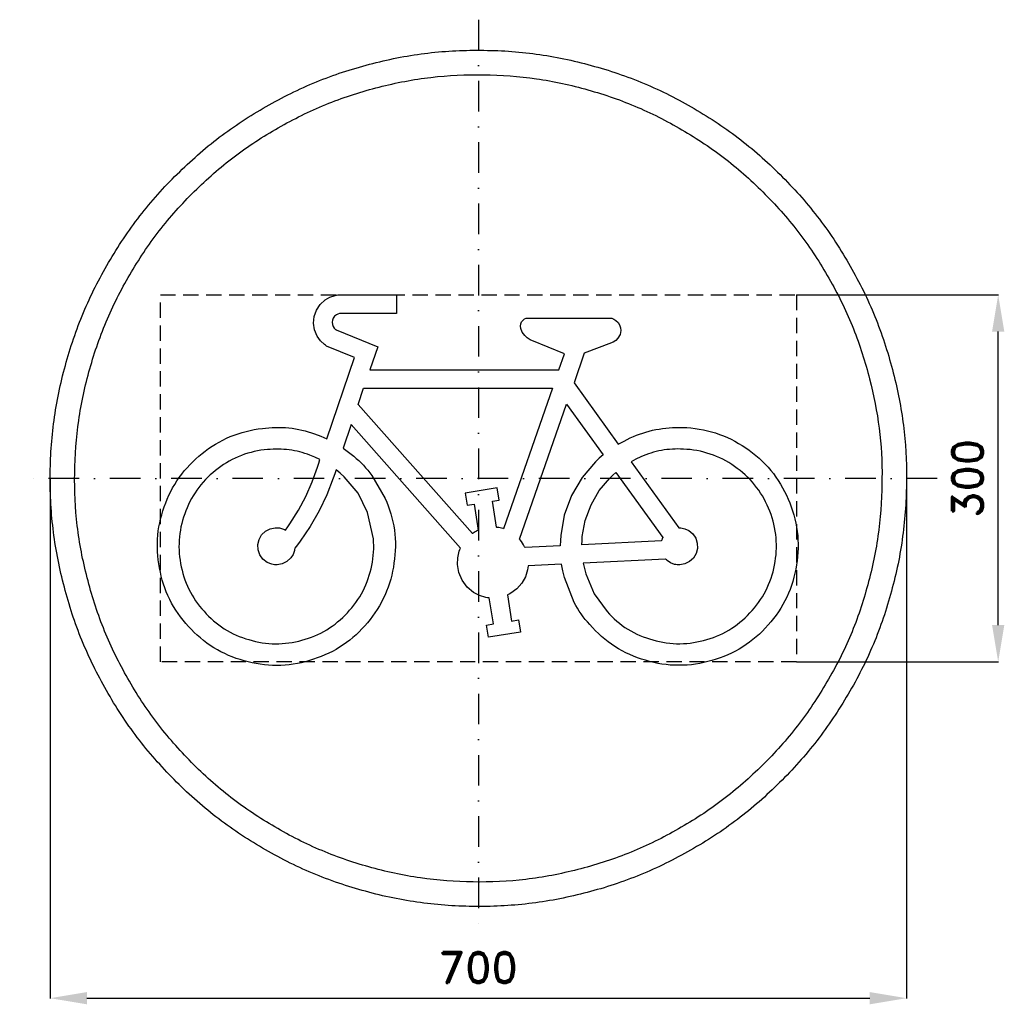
# Model space of a CAD drawing. Header units: millimetres. Extents: x -375 to 430, y -430 to 375.
import ezdxf

# ---------------------------------------------------------------- set-up
doc = ezdxf.new("R2010")
doc.units = ezdxf.units.MM
doc.header["$LTSCALE"] = 5
doc.linetypes.add('ČERCHOVANÁX2', pattern=[2, 1, -0.5, 0, -0.5])
doc.linetypes.add('ČÁRKOVANÁX2', pattern=[1.5, 1, -0.5])
doc.layers.add('Kóty', color=2, linetype='Continuous')
doc.layers.add('Značka', color=7, linetype='Continuous')
doc.styles.get("Standard").update_dxf_attribs({"font": 'romand.shx', "height": 25})
doc.dimstyles.get("Standard").update_dxf_attribs({"dimtxt": 25, "dimasz": 30, "dimexe": 0.18, "dimexo": 0.0625, "dimgap": 12.5, "dimtad": 1, "dimdec": 0, "dimzin": 0, "dimdsep": 46, "dimtxsty": 'Standard', "dimcen": 0.09, "dimadec": 0, "dimazin": 0, "dimtfac": 1, "dimtdec": 0, "dimtofl": 0, "dimtmove": 0, "dimatfit": 3, "dimfxl": 1, "dimtolj": 1, "dimtzin": 0, "dimarcsym": 0})

# ---------------------------------------------------------------- blocks, each defined once
blk = doc.blocks.new('*D2')
at = {"layer": 'Defpoints', "color": 0, "transparency": 16777216}
for p in [(260, 150), (425, 150), (260, -150)]:
    blk.add_point(p, dxfattribs=at)
at = {"layer": 'Kóty', "color": 0, "lineweight": -2, "transparency": 16777216}
for p, q in [((260.0625, 150), (425.18, 150)), ((425, -120), (425, 120)), ((260.0625, -150), (425.18, -150))]:
    blk.add_line(p, q, dxfattribs=at)
at = {"layer": 'Kóty', "color": 0, "transparency": 16777216}
for points in [[(420, 120), (430, 120), (425, 150)], [(420, -120), (430, -120), (425, -150)]]:
    blk.add_solid(points, dxfattribs=at)
at = {"layer": 'Kóty', "color": 0, "transparency": 16777216, "insert": (400, 0), "char_height": 25, "attachment_point": 5, "rotation": 90}
blk.add_mtext('\\A1;300', dxfattribs=at)
blk = doc.blocks.new('*D3')
at = {"layer": 'Defpoints', "color": 0, "transparency": 16777216}
for p in [(-350.05, 0), (350, 0), (350, -425.03)]:
    blk.add_point(p, dxfattribs=at)
at = {"layer": 'Kóty', "color": 0, "lineweight": -2, "transparency": 16777216}
for p, q in [((-350.05, -0.06), (-350.05, -425.21)), ((350, -0.06), (350, -425.21)), ((-320.05, -425.03), (320, -425.03))]:
    blk.add_line(p, q, dxfattribs=at)
at = {"layer": 'Kóty', "color": 0, "transparency": 16777216}
for points in [[(-320.05, -420.03), (-320.05, -430.03), (-350.05, -425.03)], [(320, -420.03), (320, -430.03), (350, -425.03)]]:
    blk.add_solid(points, dxfattribs=at)
at = {"layer": 'Kóty', "color": 0, "transparency": 16777216, "insert": (-0.03, -400.03), "char_height": 25, "attachment_point": 5}
blk.add_mtext('\\A1;700', dxfattribs=at)

msp = doc.modelspace()

# ---------------------------------------------------------------- linework, layer by layer
at = {"layer": 'Značka', "color": 6, "linetype": 'ČERCHOVANÁX2', "lineweight": 25, "ltscale": 5}
for p, q in [((0, 375), (0, -375)), ((375, 0), (-375, 0))]:
    msp.add_line(p, q, dxfattribs=at)
at = {"layer": 'Značka', "color": 5}
for points in [[(350, 0), (350, -2.291), (350, -4.581, -0.0321663), (346.5, -50.208, -0.0357268), (336.9, -95.004, -0.0366679), (321.8, -138.262, -0.0347487), (300.8, -178.953, -0.0340422), (275, -216.774, -0.0344423), (244.2, -250.7057, -0.0345546), (209.5, -280.5629, -0.0344262), (171, -305.3736, -0.034386), (129.7, -325.2231, -0.0344168), (86.2, -339.2308, -0.0344232), (41.2, -347.7241, -0.0344159), (-4.6, -349.97, -0.0344167), (-50.2, -346.5273, -0.034417), (-95, -336.8593, -0.0344219), (-138.2, -321.7156, -0.0344258), (-179, -300.7922, -0.0344196), (-216.8, -274.9795, -0.0344135), (-250.7, -244.227, -0.0344027), (-280.6, -209.504, -0.0344212), (-305.4, -171.017, -0.0344081), (-325.2, -129.751, -0.0344167), (-339.2, -86.154, -0.034422), (-347.7, -41.156, -0.0344239), (-350, 4.581, -0.0344186), (-346.5, 50.244, -0.0344066), (-336.9, 95.004, -0.0344079), (-321.7, 138.22, -0.0344215), (-300.8, 178.953, -0.0344123), (-275, 216.776, -0.0344159), (-244.2, 250.706, -0.0344112), (-209.5, 280.56, -0.0344102), (-171, 305.374, -0.0344135), (-129.8, 325.224, -0.0344133), (-86.2, 339.231, -0.0344178), (-41.2, 347.724, -0.0344147), (4.6, 349.97, -0.0344183), (50.2, 346.527, -0.0344185), (95, 336.859, -0.0344139), (138.2, 321.715, -0.0344122), (179, 300.792, -0.034421), (216.8, 274.98, -0.0343987), (250.7, 244.227, -0.0344281), (280.6, 209.501, -0.0344954), (305.4, 171.017, -0.0344081), (325.2, 129.763, -0.0340917), (339.2, 86.154, -0.0328069), (347.5, 43.384, -0.0342764), (350, 0)], [(330, 0), (330, -2.16), (330, -4.32, -0.0321676), (326.7, -47.339, -0.0357412), (317.6, -89.575, -0.0366598), (303.4, -130.361, -0.0347689), (283.6, -168.727, -0.0340415), (259.3, -204.387, -0.0344506), (230.3, -236.38, -0.034559), (197.5, -264.5307, -0.0344287), (161.2, -287.9237, -0.034392), (122.3, -306.6389, -0.034413), (81.2, -319.8462, -0.0344226), (38.8, -327.8541, -0.0344166), (-4.3, -329.9717, -0.0344155), (-47.4, -326.7258, -0.0344178), (-89.6, -317.6102, -0.0344206), (-130.3, -303.3319, -0.0344145), (-168.7, -283.6041, -0.034423), (-204.4, -259.2663, -0.034424), (-236.4, -230.271, -0.0344207), (-264.5, -197.532, -0.0344091), (-287.9, -161.245, -0.0344122), (-306.6, -122.337, -0.0343888), (-319.8, -81.231, -0.0343928), (-327.9, -38.804, -0.034449), (-330, 4.32, -0.0344398), (-326.7, 47.373, -0.0344103), (-317.6, 89.575, -0.0344275), (-303.3, 130.322, -0.0344042), (-283.6, 168.727, -0.0344117), (-259.3, 204.389, -0.034409), (-230.3, 236.38, -0.0344094), (-197.5, 264.528, -0.0344108), (-161.2, 287.924, -0.0344214), (-122.3, 306.639, -0.0344114), (-81.2, 319.846, -0.034423), (-38.8, 327.854, -0.0344179), (4.3, 329.972, -0.0344171), (47.4, 326.726, -0.0344183), (89.6, 317.61, -0.0344109), (130.3, 303.332, -0.0344202), (168.7, 283.604, -0.0344124), (204.4, 259.267, -0.034393), (236.4, 230.271, -0.0344124), (264.5, 197.529, -0.0344903), (287.9, 161.245, -0.0344317), (306.6, 122.348, -0.034062), (319.8, 81.231, -0.032789), (327.7, 40.905, -0.034256), (330, 0)], [(108, 131.049), (108.5, 130.951), (109, 130.841), (110.8, 130.176), (112.4, 129.157), (114.2, 127.506), (115.4, 125.47), (116.2, 123.197), (116.4, 120.804), (115.8, 117.606), (114.1, 114.734), (112.3, 112.789), (110.1, 111.366), (109.5, 111.087), (108.9, 110.829), (86.6, 102.327), (78.2, 78.103), (114.4, 27.914), (119.2, 30.531), (124.2, 32.996, -0.0602397), (145, 39.838, -0.0606039), (166.9, 41.545, -0.0753297), (194, 37.092, -0.0752388), (218.6, 24.854, -0.0751671), (239.1, 6.55, -0.0746749), (253.2, -16.947, -0.074493), (260.7, -43.37, -0.0745341), (260, -70.804, -0.0745585), (252.1, -97.079, -0.0744894), (236.9, -119.899, -0.0745023), (216.1, -137.823, -0.0745936), (191, -148.902, -0.0745303), (163.8, -152.881, -0.0747501), (136.7, -148.756, -0.0745933), (111.7, -137.532, -0.0732334), (91, -119.505, -0.0605566), (78.2, -101.474), (70.4, -81.044), (69.1, -75.684), (68.1, -70.285), (40.7, -71.654), (40.5, -73.166), (40.3, -74.672), (38.5, -80.476), (35.5, -85.787), (31.4, -90.422), (26.5, -93.953), (25.1, -94.675), (23.8, -95.352), (27.2, -116.653), (32.8, -115.752), (34.4, -125.717), (8.3, -129.922), (6.7, -119.958), (12.3, -119.056), (8.8, -97.755), (7.5, -97.565), (6.1, -97.341), (0.9, -95.794), (-4, -93.222), (-9.2, -88.88), (-13.3, -83.368), (-16, -77.101), (-17.1, -70.348), (-16.9, -64.854), (-15.6, -59.559), (-15.1, -58.278), (-14.6, -57.011), (-104, 43.89), (-110.5, 24.659), (-106.2, 21.439), (-101.9, 18.087, -0.059221), (-87.1, 2.443), (-76.3, -16.357, -0.0740675), (-68.7, -42.25, -0.073956), (-69, -69.239, -0.0738763), (-76.3, -95.227, -0.0734603), (-90.7, -118.013, -0.0732198), (-110.6, -136.223, -0.0733139), (-134.9, -147.948, -0.0733091), (-161.4, -152.886, -0.0732794), (-188.3, -150, -0.0732699), (-213.4, -140.176, -0.0732764), (-234.6, -123.551, -0.0732603), (-250.8, -101.931, -0.0732651), (-260, -76.589, -0.0732919), (-262.3, -49.709, -0.0732803), (-256.8, -23.299, -0.0732664), (-244.5, 0.74, -0.0735012), (-225.9, 20.222, -0.0733467), (-202.8, 34.096, -0.0719777), (-176.6, 40.828, -0.0595399), (-154.9, 41.222, -0.064817), (-133.9, 36.339), (-128.9, 34.405), (-123.9, 32.297), (-101.2, 98.849), (-124.1, 108.2), (-125, 108.826), (-125.9, 109.477), (-129.2, 112.51), (-131.8, 116.171), (-133.9, 121.293), (-134.7, 126.809), (-134.3, 132.361), (-132.4, 137.599), (-129.3, 142.252), (-125.2, 145.99), (-121.3, 148.252), (-117.1, 149.612), (-116, 149.823), (-114.9, 150), (-66.8, 150), (-66.8, 134.861), (-112.8, 134.861), (-113.1, 134.813), (-113.5, 134.755), (-114.9, 134.348), (-116.1, 133.664), (-117.5, 132.504), (-118.6, 131.032), (-119.2, 129.36), (-119.5, 127.573), (-119.3, 125.78), (-118.7, 124.086), (-117.9, 122.854), (-116.9, 121.822), (-116.6, 121.595), (-116.3, 121.377), (-82.3, 107.468), (-88.6, 88.848), (65.9, 88.848), (70.3, 101.682), (43.6, 112.749), (43, 113.033), (42.4, 113.331), (40, 114.802), (38, 116.677), (35.9, 119.419), (34.6, 122.612), (34.4, 124.471), (34.6, 126.318), (35.3, 128.032), (36.5, 129.463), (37.8, 130.347), (39.2, 130.889), (39.5, 130.976), (39.9, 131.049), (108, 131.049)], [(-150.1, -57.199), (-150.3, -58.049), (-150.4, -58.895), (-151.5, -62.135), (-153.4, -65.038), (-156.5, -67.993), (-160.3, -69.898), (-164.5, -70.713, -0.0749164), (-168.8, -70.253), (-172.8, -68.671), (-176.1, -65.991), (-178.7, -62.512), (-180, -58.451), (-180.3, -54.169), (-179.3, -50.002), (-177.2, -46.258), (-174.1, -43.297), (-170.3, -41.278), (-166.1, -40.443, -0.0607582), (-162.6, -40.591), (-159.3, -41.585), (-158.6, -41.947), (-157.8, -42.336), (-155.9, -39.71), (-154.1, -37.065), (-147.1, -26.151), (-141.1, -14.727), (-135.8, -2.926), (-131.5, 9.258), (-130.5, 12.35), (-129.6, 15.452), (-133.6, 17.258), (-137.7, 18.941, 0.0588292), (-154.7, 23.262, 0.0591786), (-172.3, 23.521, 0.0735532), (-193.7, 18.734, 0.0735172), (-212.8, 7.98, 0.0734293), (-228.5, -7.351, 0.0729597), (-239.1, -26.536, 0.0727634), (-244.4, -47.826, 0.072782), (-243.4, -69.733, 0.0728348), (-236.7, -90.619, 0.0727902), (-224.3, -108.727, 0.0728101), (-207.7, -122.981, 0.072807), (-187.6, -131.887, 0.0728113), (-165.9, -135.257, 0.0727825), (-144.2, -132.306, 0.0728135), (-124, -123.791, 0.0727946), (-107.1, -109.859, 0.0727479), (-94.3, -91.985, 0.0729713), (-87.2, -71.24, 0.0729026), (-85.8, -49.382), (-90.7, -27.969), (-98.4, -12.101), (-109.7, 1.271), (-113, 4.217), (-116.3, 7.049), (-117.4, 3.569), (-118.6, 0.102), (-123.8, -13.514), (-130.2, -26.682), (-137.4, -39.386), (-145.7, -51.408), (-147.9, -54.317), (-150.1, -57.199)], [(163.8, -40.504), (164.7, -40.523), (165.5, -40.569), (168.9, -41.253), (172, -42.727), (175.3, -45.434), (177.7, -49.003), (179, -53.075), (179.1, -57.362), (178.1, -61.517), (175.9, -65.181), (172.7, -68.116), (168.9, -70.005), (164.7, -70.792, -0.0734808), (160.4, -70.321), (157.2, -69.141), (154.3, -67.21), (153.7, -66.63), (153.1, -66.029), (85.8, -69.396), (86.8, -73.754), (87.9, -78.082), (94.7, -94.5), (105.2, -108.952, 0.0747761), (122.2, -123.325, 0.0746769), (142.7, -132.103, 0.074513), (164.8, -135.195, 0.0740883), (186.8, -131.737, 0.0739214), (207.1, -122.595, 0.0739246), (223.8, -107.968, 0.0739554), (236.2, -89.417, 0.0739055), (242.6, -68.096, 0.0738804), (243.1, -45.839, 0.0738651), (237.2, -24.372, 0.0738581), (225.8, -5.231, 0.0740528), (209.4, 9.772, 0.0740255), (189.6, 19.865, 0.0726445), (167.6, 23.846, 0.0600646), (149.7, 22.837, 0.0653854), (132.8, 17.497), (128.8, 15.582), (124.8, 13.527), (163.8, -40.504)]]:
    msp.add_lwpolyline(points, format="xyb", dxfattribs=at)
at = {"layer": 'Značka', "color": 6, "linetype": 'ČÁRKOVANÁX2', "ltscale": 2.5}
msp.add_lwpolyline([(-260, -150), (-260, 150), (260, 150), (260, -150), (-260, -150)], dxfattribs=at)
at = {"layer": 'Značka', "color": 5}
for points in [[(-3.5, -21.14), (-0.1, -42.441), (-0.3, -42.557), (-0.6, -42.674), (-1.6, -43.166), (-2.5, -43.698), (-3.5, -44.263), (-4.4, -44.868), (-4.6, -45.025), (-4.9, -45.183), (-98.3, 60.381), (-93.8, 73.709), (60.6, 73.709), (20.5, -41.207), (20.3, -41.122), (20, -41.039), (18.9, -40.737), (17.7, -40.482), (16.6, -40.267), (15.5, -40.104), (15.2, -40.07), (14.9, -40.038), (11.5, -18.736), (17.1, -17.835), (15.5, -7.871), (-10.7, -12.076), (-9.1, -22.041), (-3.5, -21.14)], [(72.1, 60.663), (102, 19.179), (98.9, 16.366), (95.8, 13.477), (84.8, 0.625), (76.2, -14.107), (70.2, -30.021), (67.4, -46.706), (67.1, -50.942), (67, -55.183), (38.2, -56.625), (38, -56.25), (37.8, -55.876), (37, -54.411), (36.1, -52.994), (35.2, -51.625), (34.1, -50.321), (33.9, -50.004), (33.6, -49.689), (72.1, 60.663)], [(150.8, -48.367), (150.8, -48.495), (150.7, -48.624), (150.4, -49.145), (150.2, -49.677), (150, -50.216), (149.8, -50.765), (149.7, -50.903), (149.7, -51.042), (84.6, -54.298), (84.8, -50.937), (85, -47.58), (87.4, -34.382), (92.2, -21.753), (98.8, -9.993), (107.5, 0.232), (109.9, 2.559), (112.4, 4.821), (150.8, -48.367)]]:
    msp.add_lwpolyline(points, dxfattribs=at)

# ---------------------------------------------------------------- dimensions: what is measured, and where the dimension line sits
at = {"layer": 'Kóty'}
dim = msp.add_linear_dim(base=(425, 150), p1=(260, -150), p2=(260, 150), angle=90, dimstyle='Standard', dxfattribs=at)
dim.commit()
dim.dimension.update_dxf_attribs({"geometry": '*D2', "text_midpoint": (400, 0)})
dim = msp.add_linear_dim(base=(350, -425.0294), p1=(-350.0536, 0), p2=(350, 0), dimstyle='Standard', dxfattribs=at)
dim.commit()
dim.dimension.update_dxf_attribs({"geometry": '*D3', "text_midpoint": (-0.0268, -400.0294)})

doc.saveas('drawing.dxf')
